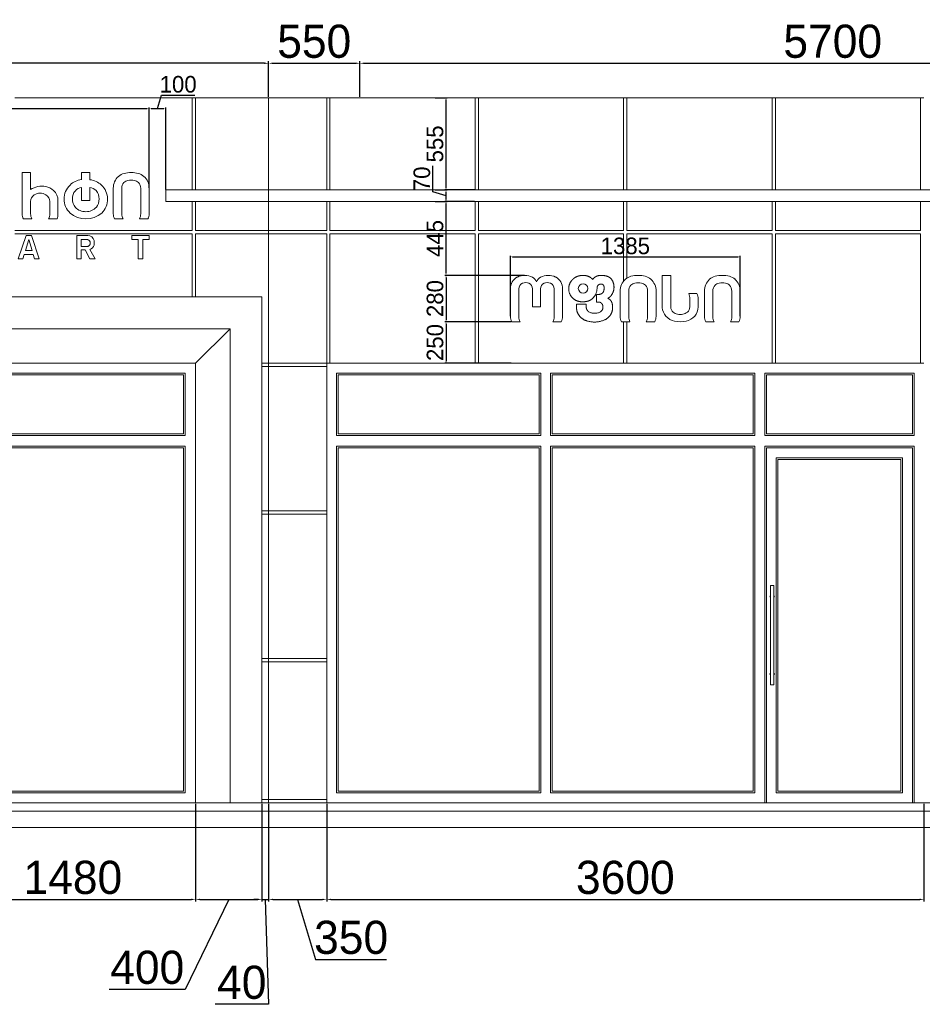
# Model space of a CAD drawing. Header units: feet. Extents: x 1702076 to 1880744, y 4858210 to 4922488.
# Tile 15 of 27: x 1838560 to 1844000, y 4870465 to 4876402. Entities that reach past the tile are written whole.
import ezdxf

# ---------------------------------------------------------------- set-up
doc = ezdxf.new("R2010")
doc.units = ezdxf.units.FT
doc.header["$MEASUREMENT"] = 0
doc.header["$PDMODE"] = 98
doc.header["$PDSIZE"] = 0.3
doc.dimstyles.new('ISO-25', dxfattribs={"dimscale": 15, "dimtxt": 20, "dimasz": 2.5, "dimexe": 1.25, "dimexo": 0.625, "dimgap": 3, "dimtad": 1, "dimdec": 0, "dimtxsty": 'Standard', "dimcen": 2.5, "dimadec": 0, "dimazin": 0, "dimtfac": 1, "dimtdec": 0, "dimtmove": 0, "dimatfit": 3, "dimfxl": 1.25, "dimarcsym": 0})

# ---------------------------------------------------------------- blocks, each defined once
blk = doc.blocks.new('*D5383')
at = {"color": 0, "lineweight": -2, "transparency": 16777216}
for p, q in [((1838140.3, 4871674), (1838140.3, 4871085.1)), ((1839620.3, 4871674), (1839620.3, 4871085.1)), ((1838165.3, 4871097.6), (1839595.3, 4871097.6))]:
    blk.add_line(p, q, dxfattribs=at)
at = {"color": 0, "lineweight": 5, "transparency": 16777216}
for points in [[(1838165.3, 4871101.8), (1838165.3, 4871093.5), (1838140.3, 4871097.6)], [(1839595.3, 4871101.8), (1839595.3, 4871093.5), (1839620.3, 4871097.6)]]:
    blk.add_solid(points, dxfattribs=at)
at = {"layer": 'Defpoints', "color": 0, "lineweight": 5, "transparency": 16777216}
for p in [(1838140.3, 4871680.3), (1839620.3, 4871680.3), (1839620.3, 4871097.6)]:
    blk.add_point(p, dxfattribs=at)
at = {"color": 0, "lineweight": 5, "transparency": 16777216, "insert": (1838880.3, 4871229), "char_height": 200, "attachment_point": 5}
blk.add_mtext('1480', dxfattribs=at)
blk = doc.blocks.new('*D5384')
at = {"color": 0, "lineweight": -2, "transparency": 16777216}
for p, q in [((1839620.3, 4871674), (1839620.3, 4871085.1)), ((1840020.3, 4871674), (1840020.3, 4871085.1)), ((1839820.3, 4871097.6), (1839557.5, 4870555.1)), ((1839645.3, 4871097.6), (1839995.3, 4871097.6)), ((1839557.5, 4870555.1), (1839099.8, 4870555.1))]:
    blk.add_line(p, q, dxfattribs=at)
at = {"color": 0, "lineweight": 5, "transparency": 16777216}
for points in [[(1839645.3, 4871101.8), (1839645.3, 4871093.5), (1839620.3, 4871097.6)], [(1839995.3, 4871101.8), (1839995.3, 4871093.5), (1840020.3, 4871097.6)]]:
    blk.add_solid(points, dxfattribs=at)
at = {"layer": 'Defpoints', "color": 0, "lineweight": 5, "transparency": 16777216}
for p in [(1839620.3, 4871680.3), (1840020.3, 4871680.3), (1840020.3, 4871097.6)]:
    blk.add_point(p, dxfattribs=at)
at = {"color": 0, "lineweight": 5, "transparency": 16777216, "insert": (1839328.6, 4870686.5), "char_height": 200, "attachment_point": 5}
blk.add_mtext('400', dxfattribs=at)
blk = doc.blocks.new('*D5385')
at = {"color": 0, "lineweight": -2, "transparency": 16777216}
for p, q in [((1840060.3, 4871674), (1840060.3, 4871085.1)), ((1840410.3, 4871674), (1840410.3, 4871085.1)), ((1840085.3, 4871097.6), (1840385.3, 4871097.6)), ((1840235.3, 4871097.6), (1840343.8, 4870736)), ((1840343.8, 4870736), (1840771.4, 4870736))]:
    blk.add_line(p, q, dxfattribs=at)
at = {"color": 0, "lineweight": 5, "transparency": 16777216}
for points in [[(1840085.3, 4871101.8), (1840085.3, 4871093.5), (1840060.3, 4871097.6)], [(1840385.3, 4871101.8), (1840385.3, 4871093.5), (1840410.3, 4871097.6)]]:
    blk.add_solid(points, dxfattribs=at)
at = {"layer": 'Defpoints', "color": 0, "lineweight": 5, "transparency": 16777216}
for p in [(1840060.3, 4871680.3), (1840410.3, 4871680.3), (1840410.3, 4871097.6)]:
    blk.add_point(p, dxfattribs=at)
at = {"color": 0, "lineweight": 5, "transparency": 16777216, "insert": (1840557.6, 4870867.3), "char_height": 200, "attachment_point": 5}
blk.add_mtext('350', dxfattribs=at)
blk = doc.blocks.new('*D5386')
at = {"color": 0, "lineweight": -2, "transparency": 16777216}
for p, q in [((1840410.3, 4871674), (1840410.3, 4871085.1)), ((1844010.3, 4871674), (1844010.3, 4871085.1)), ((1840435.3, 4871097.6), (1843985.3, 4871097.6))]:
    blk.add_line(p, q, dxfattribs=at)
at = {"color": 0, "lineweight": 5, "transparency": 16777216}
for points in [[(1840435.3, 4871101.8), (1840435.3, 4871093.5), (1840410.3, 4871097.6)], [(1843985.3, 4871101.8), (1843985.3, 4871093.5), (1844010.3, 4871097.6)]]:
    blk.add_solid(points, dxfattribs=at)
at = {"layer": 'Defpoints', "color": 0, "lineweight": 5, "transparency": 16777216}
for p in [(1840410.3, 4871680.3), (1844010.3, 4871680.3), (1844010.3, 4871097.6)]:
    blk.add_point(p, dxfattribs=at)
at = {"color": 0, "lineweight": 5, "transparency": 16777216, "insert": (1842210.3, 4871229), "char_height": 200, "attachment_point": 5}
blk.add_mtext('3600', dxfattribs=at)
blk = doc.blocks.new('*D5388')
at = {"color": 0, "lineweight": -2, "transparency": 16777216}
for p, q in [((1833160.3, 4875936.5), (1833160.3, 4876151.7)), ((1840035.3, 4876139.2), (1833185.3, 4876139.2)), ((1840060.3, 4875936.5), (1840060.3, 4876151.7))]:
    blk.add_line(p, q, dxfattribs=at)
at = {"color": 0, "lineweight": 5, "transparency": 16777216}
for points in [[(1833185.3, 4876143.3), (1833185.3, 4876135), (1833160.3, 4876139.2)], [(1840035.3, 4876143.3), (1840035.3, 4876135), (1840060.3, 4876139.2)]]:
    blk.add_solid(points, dxfattribs=at)
at = {"layer": 'Defpoints', "color": 0, "lineweight": 5, "transparency": 16777216}
for p in [(1833160.3, 4876139.2), (1833160.3, 4875930.3), (1840060.3, 4875930.3)]:
    blk.add_point(p, dxfattribs=at)
at = {"color": 0, "lineweight": 5, "transparency": 16777216, "insert": (1836610.3, 4876270.7), "char_height": 200, "attachment_point": 5}
blk.add_mtext('6900', dxfattribs=at)
blk = doc.blocks.new('*D5390')
at = {"color": 0, "lineweight": -2, "transparency": 16777216}
for p, q in [((1840060.3, 4875936.5), (1840060.3, 4876151.7)), ((1840085.3, 4876139.2), (1840585.3, 4876139.2)), ((1840610.3, 4875936.5), (1840610.3, 4876151.7))]:
    blk.add_line(p, q, dxfattribs=at)
at = {"color": 0, "lineweight": 5, "transparency": 16777216}
for points in [[(1840085.3, 4876143.3), (1840085.3, 4876135), (1840060.3, 4876139.2)], [(1840585.3, 4876143.3), (1840585.3, 4876135), (1840610.3, 4876139.2)]]:
    blk.add_solid(points, dxfattribs=at)
at = {"layer": 'Defpoints', "color": 0, "lineweight": 5, "transparency": 16777216}
for p in [(1840610.3, 4876139.2), (1840060.3, 4875930.3), (1840610.3, 4875930.3)]:
    blk.add_point(p, dxfattribs=at)
at = {"color": 0, "lineweight": 5, "transparency": 16777216, "insert": (1840335.3, 4876270.6), "char_height": 200, "attachment_point": 5}
blk.add_mtext('550', dxfattribs=at)
blk = doc.blocks.new('*D5391')
at = {"color": 0, "lineweight": -2, "transparency": 16777216}
for p, q in [((1840610.3, 4875936.5), (1840610.3, 4876151.7)), ((1840635.3, 4876139.2), (1846285.3, 4876139.2)), ((1846310.3, 4875936.5), (1846310.3, 4876151.7))]:
    blk.add_line(p, q, dxfattribs=at)
at = {"color": 0, "lineweight": 5, "transparency": 16777216}
for points in [[(1840635.3, 4876143.3), (1840635.3, 4876135), (1840610.3, 4876139.2)], [(1846285.3, 4876143.3), (1846285.3, 4876135), (1846310.3, 4876139.2)]]:
    blk.add_solid(points, dxfattribs=at)
at = {"layer": 'Defpoints', "color": 0, "lineweight": 5, "transparency": 16777216}
for p in [(1846310.3, 4876139.2), (1840610.3, 4875930.3), (1846310.3, 4875930.3)]:
    blk.add_point(p, dxfattribs=at)
at = {"color": 0, "lineweight": 5, "transparency": 16777216, "insert": (1843460.3, 4876270.7), "char_height": 200, "attachment_point": 5}
blk.add_mtext('5700', dxfattribs=at)
blk = doc.blocks.new('A$C152757c1')
at = {"color": 0, "linetype": 'Continuous', "lineweight": 0, "extrusion": (0, 1, 0)}
for p, q in [((26452.6, 3322.3), (27521.3, 3322.3)), ((27521.3, 3322.3), (27541.3, 3322.3)), ((27521.3, 2767.3), (27521.3, 3322.3)), ((27541.3, 3322.3), (27541.3, 2767.3)), ((27541.3, 3322.3), (27981.3, 3322.3)), ((27981.3, 3322.3), (28331.3, 3322.3)), ((27981.3, 2767.3), (27981.3, 3322.3)), ((27981.3, 2767.3), (27981.3, 3322.3)), ((27981.3, 3322.3), (27981.3, 3322.3)), ((28331.3, 2767.3), (28331.3, 3322.3)), ((28331.3, 3322.3), (28351.3, 3322.3)), ((29226.3, 3322.3), (28351.3, 3322.3)), ((28351.3, 2767.3), (28351.3, 3322.3)), ((29226.3, 2767.3), (29226.3, 3322.3)), ((29226.3, 3322.3), (29246.3, 3322.3)), ((30121.3, 3322.3), (29246.3, 3322.3)), ((29246.3, 3322.3), (29246.3, 2767.3)), ((30121.3, 3322.3), (30141.3, 3322.3)), ((30121.3, 2767.3), (30121.3, 3322.3)), ((31016.3, 3322.3), (30141.3, 3322.3)), ((30141.3, 3322.3), (30141.3, 2767.3)), ((31016.3, 3322.3), (31036.3, 3322.3)), ((31016.3, 2767.3), (31016.3, 3322.3)), ((31911.3, 3322.3), (31036.3, 3322.3)), ((31036.3, 3322.3), (31036.3, 2767.3)), ((31911.3, 3322.3), (31931.3, 3322.3)), ((31911.3, 2767.3), (31911.3, 3322.3)), ((26546.8, 2872.3), (26495.7, 2872.3)), ((26495.7, 2872.3), (26495.7, 2623.9)), ((26546.8, 2769.1), (26546.8, 2872.3)), ((26853.2, 2872.3), (26853.2, 2829.3)), ((26904.3, 2872.3), (26853.2, 2872.3)), ((26904.3, 2829.3), (26904.3, 2872.3)), ((26853.2, 2783.1), (26853.2, 2703.4)), ((26904.3, 2703.4), (26904.3, 2782.7)), ((27045, 2777.4), (27045, 2623.9)), ((27096.1, 2623), (27096.1, 2777.4)), ((27210.2, 2777.4), (27210.2, 2623)), ((27261.3, 2623.9), (27261.3, 2777.4)), ((27361.3, 2697.3), (27361.3, 2767.3)), ((27361.3, 2767.3), (27981.3, 2767.3)), ((27981.3, 2767.3), (27981.3, 2697.3)), ((34851.3, 2767.3), (27981.3, 2767.3)), ((27981.3, 2697.3), (27981.3, 2767.3)), ((26546.8, 2623), (26546.8, 2697.4)), ((26662.2, 2697.4), (26662.2, 2623)), ((26711.8, 2623), (26711.8, 2703.4)), ((26853.2, 2703.4), (26904.3, 2703.4)), ((27361.3, 2697.3), (27981.3, 2697.3)), ((27521.3, 2522.3), (27521.3, 2697.3)), ((27541.3, 2697.3), (27541.3, 2522.3)), ((27981.3, 2522.3), (27981.3, 2697.3)), ((34851.3, 2697.3), (27981.3, 2697.3)), ((27981.3, 2522.3), (27981.3, 2697.3)), ((28331.3, 2522.3), (28331.3, 2697.3)), ((28351.3, 2522.3), (28351.3, 2697.3)), ((29226.3, 2522.3), (29226.3, 2697.3)), ((29246.3, 2697.3), (29246.3, 2522.3)), ((30121.3, 2522.3), (30121.3, 2697.3)), ((30141.3, 2697.3), (30141.3, 2522.3)), ((31016.3, 2522.3), (31016.3, 2697.3)), ((31036.3, 2697.3), (31036.3, 2522.3)), ((31911.3, 2522.3), (31911.3, 2697.3)), ((26503.6, 2592.3), (26554.7, 2592.3)), ((26655.2, 2592.3), (26706.3, 2592.3)), ((27052.9, 2592.3), (27104, 2592.3)), ((27202.2, 2592.3), (27253.4, 2592.3)), ((26452.6, 2522.3), (27521.3, 2522.3)), ((26452.6, 2502.3), (27521.3, 2502.3)), ((27521.3, 2122.3), (27521.3, 2502.3)), ((27541.3, 2522.3), (27981.3, 2522.3)), ((27541.3, 2502.3), (27981.3, 2502.3)), ((27541.3, 2502.3), (27541.3, 2122.3)), ((27981.3, 2522.3), (28331.3, 2522.3)), ((27981.3, 2502.3), (27981.3, 2522.3)), ((27981.3, 2522.3), (27981.3, 2502.3)), ((27981.3, 1722.3), (27981.3, 2502.3)), ((28331.3, 2502.3), (27981.3, 2502.3)), ((27981.3, 1722.3), (27981.3, 2502.3)), ((28331.3, 1722.3), (28331.3, 2502.3)), ((28351.3, 2522.3), (29226.3, 2522.3)), ((28351.3, 1722.3), (28351.3, 2502.3)), ((29226.3, 2502.3), (28351.3, 2502.3)), ((29226.3, 1722.3), (29226.3, 2502.3)), ((29246.3, 2522.3), (30121.3, 2522.3)), ((30121.3, 2502.3), (29246.3, 2502.3)), ((29246.3, 2502.3), (29246.3, 1722.3)), ((30121.3, 2217.6), (30121.3, 2502.3)), ((30141.3, 2522.3), (31016.3, 2522.3)), ((30141.3, 2502.3), (30141.3, 2235.7)), ((31016.3, 2502.3), (30141.3, 2502.3)), ((31016.3, 1722.3), (31016.3, 2502.3)), ((31036.3, 2522.3), (31911.3, 2522.3)), ((31911.3, 2502.3), (31036.3, 2502.3)), ((31036.3, 2502.3), (31036.3, 1722.3)), ((31911.3, 1722.3), (31911.3, 2502.3)), ((26519.3, 2492.3), (26472.6, 2352.3)), ((26515.4, 2402.2), (26535.5, 2468.5)), ((26551.8, 2492.3), (26519.3, 2492.3)), ((26535.5, 2468.5), (26555.7, 2402.2)), ((26598.4, 2352.3), (26551.8, 2492.3)), ((26891.7, 2492.3), (26825.1, 2492.3)), ((26825.1, 2492.3), (26825.1, 2352.3)), ((26851.2, 2468.5), (26851.2, 2426.1)), ((27261.3, 2492.3), (27156.1, 2492.3)), ((27156.1, 2492.3), (27156.1, 2468.5)), ((27156.1, 2468.5), (27195, 2468.5)), ((27195, 2468.5), (27195, 2352.3)), ((27222.4, 2352.3), (27222.4, 2468.5)), ((27222.4, 2468.5), (27261.3, 2468.5)), ((27261.3, 2468.5), (27261.3, 2492.3)), ((26500.2, 2352.3), (26508.1, 2378.4)), ((26508.1, 2378.4), (26562.9, 2378.4)), ((26555.7, 2402.2), (26515.4, 2402.2)), ((26562.9, 2378.4), (26570.9, 2352.3)), ((26851.2, 2352.3), (26851.2, 2406.4)), ((26851.2, 2406.4), (26876.5, 2406.4)), ((26876.5, 2406.4), (26904.5, 2352.3)), ((26935, 2352.3), (26902.9, 2409)), ((26472.6, 2352.3), (26500.2, 2352.3)), ((26570.9, 2352.3), (26598.4, 2352.3)), ((26825.1, 2352.3), (26851.2, 2352.3)), ((26904.5, 2352.3), (26935, 2352.3)), ((27195, 2352.3), (27222.4, 2352.3)), ((27981.3, 2272.3), (27981.3, 2272.3)), ((30353.8, 2252.3), (30353.8, 2057.4)), ((30405.1, 2252.3), (30353.8, 2252.3)), ((30405.1, 2061.6), (30405.1, 2252.3)), ((29438.6, 2170.7), (29438.6, 2003.9)), ((29489.7, 2003), (29489.7, 2170.7)), ((29571.4, 2170.7), (29571.4, 2062.6)), ((29620.6, 2062.6), (29620.6, 2170.7)), ((29702.3, 2170.7), (29702.3, 2003)), ((29753.4, 2003.9), (29753.4, 2170.7)), ((30100.4, 2157.4), (30100.4, 2003.9)), ((30151.5, 2003), (30151.5, 2157.4)), ((30265.6, 2157.4), (30265.6, 2003)), ((30316.7, 2003.9), (30316.7, 2157.4)), ((30562.9, 2143.4), (30513.5, 2143.4)), ((30607.7, 2157.4), (30607.7, 2003.9)), ((30658.9, 2003), (30658.9, 2157.4)), ((30772.9, 2157.4), (30772.9, 2003)), ((30824.1, 2003.9), (30824.1, 2157.4)), ((21081.3, 2122.3), (27941.3, 2122.3)), ((27941.3, -927.7), (27941.3, 2122.3)), ((30520.5, 2110.8), (30520.5, 2061.6)), ((30570.8, 2061.6), (30570.8, 2110.8)), ((27981.3, 2072.3), (27981.3, 2072.3)), ((29571.4, 2062.6), (29620.6, 2062.6)), ((29446.5, 1972.3), (29497.6, 1972.3)), ((29694.4, 1972.3), (29745.5, 1972.3)), ((30108.4, 1972.3), (30159.5, 1972.3)), ((30121.3, 1722.3), (30121.3, 1972.3)), ((30141.3, 1972.3), (30141.3, 1722.3)), ((30257.7, 1972.3), (30308.8, 1972.3)), ((30615.7, 1972.3), (30666.8, 1972.3)), ((30765, 1972.3), (30816.1, 1972.3)), ((21273.5, 1930.2), (27749.2, 1930.2)), ((27541.3, 1722.3), (27749.2, 1930.2)), ((27749.2, -927.7), (27749.2, 1930.2)), ((21481.3, 1722.3), (27541.3, 1722.3)), ((27541.3, -927.7), (27541.3, 1722.3)), ((27941.3, 1722.3), (27981.3, 1722.3)), ((27981.3, 1702.3), (27981.3, 1722.3)), ((27981.3, 1722.3), (28331.3, 1722.3)), ((27981.3, 1722.3), (27981.3, 1702.3)), ((28331.3, 1722.3), (28331.3, 1702.3)), ((28351.3, 1722.3), (28331.3, 1722.3)), ((28351.3, 1722.3), (29226.3, 1722.3)), ((29246.3, 1722.3), (29226.3, 1722.3)), ((29246.3, 1722.3), (30121.3, 1722.3)), ((30141.3, 1722.3), (30121.3, 1722.3)), ((30141.3, 1722.3), (31016.3, 1722.3)), ((31036.3, 1722.3), (31016.3, 1722.3)), ((31036.3, 1722.3), (31911.3, 1722.3)), ((31931.3, 1722.3), (31911.3, 1722.3)), ((27981.3, 1702.3), (27941.3, 1702.3)), ((27981.3, 832.3), (27981.3, 1702.3)), ((28331.3, 1702.3), (27981.3, 1702.3)), ((27981.3, 832.3), (27981.3, 1702.3)), ((28331.3, 832.3), (28331.3, 1702.3)), ((26121.3, 1662.3), (27478.8, 1662.3)), ((27468.8, 1652.3), (26131.3, 1652.3)), ((27468.8, 1297.3), (27468.8, 1652.3)), ((27478.8, 1662.3), (27478.8, 1287.3)), ((28391.3, 1662.3), (29621.3, 1662.3)), ((28391.3, 1287.3), (28391.3, 1662.3)), ((28391.3, 1662.3), (29621.3, 1662.3)), ((29611.3, 1652.3), (28401.3, 1652.3)), ((28401.3, 1652.3), (28401.3, 1297.3)), ((29611.3, 1652.3), (28401.3, 1652.3)), ((29611.3, 1297.3), (29611.3, 1652.3)), ((29621.3, 1662.3), (29621.3, 1287.3)), ((29681.3, 1662.3), (30911.3, 1662.3)), ((29681.3, 1287.3), (29681.3, 1662.3)), ((29681.3, 1662.3), (30911.3, 1662.3)), ((30901.3, 1652.3), (29691.3, 1652.3)), ((29691.3, 1652.3), (29691.3, 1297.3)), ((30901.3, 1652.3), (29691.3, 1652.3)), ((30901.3, 1297.3), (30901.3, 1652.3)), ((30911.3, 1662.3), (30911.3, 1287.3)), ((30971.3, 1287.3), (30971.3, 1662.3)), ((30971.3, 1662.3), (31871.3, 1662.3)), ((30981.3, 1652.3), (30981.3, 1297.3)), ((31861.3, 1652.3), (30981.3, 1652.3)), ((31861.3, 1297.3), (31861.3, 1652.3)), ((31871.3, 1662.3), (31871.3, 1287.3)), ((27478.8, 1287.3), (26121.3, 1287.3)), ((26131.3, 1297.3), (27468.8, 1297.3)), ((29621.3, 1287.3), (28391.3, 1287.3)), ((28401.3, 1297.3), (29611.3, 1297.3)), ((30911.3, 1287.3), (29681.3, 1287.3)), ((29691.3, 1297.3), (30901.3, 1297.3)), ((31871.3, 1287.3), (30971.3, 1287.3)), ((30981.3, 1297.3), (31861.3, 1297.3)), ((26121.3, 1222.3), (27478.8, 1222.3)), ((27468.8, 1212.3), (26131.3, 1212.3)), ((27468.8, -857.7), (27468.8, 1212.3)), ((27478.8, 1222.3), (27478.8, -867.7)), ((28391.3, -867.7), (28391.3, 1222.3)), ((28391.3, 1222.3), (29621.3, 1222.3)), ((28401.3, 1212.3), (28401.3, -857.7)), ((29611.3, 1212.3), (28401.3, 1212.3)), ((29611.3, -857.7), (29611.3, 1212.3)), ((29621.3, 1222.3), (29621.3, -867.7)), ((29681.3, -867.7), (29681.3, 1222.3)), ((29681.3, 1222.3), (30911.3, 1222.3)), ((29691.3, 1212.3), (29691.3, -857.7)), ((30901.3, 1212.3), (29691.3, 1212.3)), ((30901.3, -857.7), (30901.3, 1212.3)), ((30911.3, 1222.3), (30911.3, -867.7)), ((30971.3, -927.7), (30971.3, 1222.3)), ((30971.3, 1222.3), (31871.3, 1222.3)), ((30981.3, 1212.3), (30981.3, -927.7)), ((31861.3, 1212.3), (30981.3, 1212.3)), ((31861.3, -927.7), (31861.3, 1212.3)), ((31871.3, 1222.3), (31871.3, -927.7)), ((31041.3, -867.7), (31041.3, 1152.3)), ((31041.3, 1152.3), (31801.3, 1152.3)), ((31051.3, 1142.3), (31051.3, -857.7)), ((31791.3, 1142.3), (31051.3, 1142.3)), ((31791.3, -857.7), (31791.3, 1142.3)), ((31801.3, 1152.3), (31801.3, -867.7)), ((27941.3, 832.3), (27981.3, 832.3)), ((27981.3, 812.3), (27981.3, 832.3)), ((27981.3, 832.3), (28331.3, 832.3)), ((27981.3, 832.3), (27981.3, 812.3)), ((28331.3, 832.3), (28331.3, 812.3)), ((27981.3, 812.3), (27941.3, 812.3)), ((27981.3, -57.7), (27981.3, 812.3)), ((28331.3, 812.3), (27981.3, 812.3)), ((27981.3, -57.7), (27981.3, 812.3)), ((28331.3, -57.7), (28331.3, 812.3)), ((31006.3, -217), (31006.3, 381.7)), ((31007, 382.3), (31025.6, 382.3)), ((31026.3, -217), (31026.3, 381.7)), ((27941.3, -57.7), (27981.3, -57.7)), ((27981.3, -77.7), (27981.3, -57.7)), ((27981.3, -57.7), (28331.3, -57.7)), ((27981.3, -57.7), (27981.3, -77.7)), ((28331.3, -57.7), (28331.3, -77.7)), ((27981.3, -77.7), (27941.3, -77.7)), ((27981.3, -907.7), (27981.3, -77.7)), ((28331.3, -77.7), (27981.3, -77.7)), ((27981.3, -907.7), (27981.3, -77.7)), ((28331.3, -907.7), (28331.3, -77.7)), ((31007, -217.7), (31025.6, -217.7)), ((27478.8, -867.7), (26121.3, -867.7)), ((26131.3, -857.7), (27468.8, -857.7)), ((29621.3, -867.7), (28391.3, -867.7)), ((29621.3, -867.7), (28391.3, -867.7)), ((28401.3, -857.7), (29611.3, -857.7)), ((28401.3, -857.7), (29611.3, -857.7)), ((30911.3, -867.7), (29681.3, -867.7)), ((30911.3, -867.7), (29681.3, -867.7)), ((29691.3, -857.7), (30901.3, -857.7)), ((29691.3, -857.7), (30901.3, -857.7)), ((31801.3, -867.7), (31041.3, -867.7)), ((31051.3, -857.7), (31791.3, -857.7)), ((20531.3, -927.7), (35902.2, -927.7)), ((27941.3, -907.7), (27981.3, -907.7)), ((27981.3, -927.7), (27981.3, -907.7)), ((27981.3, -907.7), (28331.3, -907.7)), ((27981.3, -907.7), (27981.3, -927.7)), ((28331.3, -907.7), (28331.3, -927.7)), ((20481.3, -977.7), (35952.2, -977.7)), ((20481.3, -1077.7), (35952.2, -1077.7))]:
    blk.add_line(p, q, dxfattribs=at)
at = {"color": 0, "linetype": 'Continuous', "lineweight": 0, "extrusion": (0, 0, -1)}
blk.add_circle((-29876.7, 2173.4), 28.7, dxfattribs=at)
at = {"color": 0, "linetype": 'Continuous', "lineweight": 0}
for centre, radius, start, end in [((27135.7, 2780), 90.7, 106.5035, 130.57044), ((27152.8, 2700), 172.3, 89.88154, 104.41665), ((27153.5, 2700), 172.3, 75.58335, 90.11846), ((27170.6, 2780), 90.7, 49.42956, 73.4965), ((26867, 2712.4), 118.2, 134.36672, 225.63328), ((26865.3, 2714.2), 115.8, 95.99832, 134.36672), ((26886.9, 2702.9), 127.6, 47.4812, 82.15791), ((26894.5, 2711.1), 116.4, 314.36672, 47.4812), ((27138.6, 2778.6), 93.6, 131.40012, 180.73681), ((27167.7, 2778.6), 93.6, 359.26319, 48.59988), ((26614.2, 2672.2), 118, 78.44618, 124.82171), ((26617.7, 2689.7), 100.2, 48.00317, 78.44618), ((26630.1, 2703.4), 81.7, 0, 48.00317), ((26562.5, 2623.9), 66.9, 180, 208.19545), ((26631.3, 2621.6), 80.5, 338.69091, 1.01924), ((26880.1, 2738.9), 146.6, 229.21317, 310.78683), ((27120.4, 2626.1), 75.4, 181.63233, 206.56312), ((27185.9, 2626.1), 75.4, 333.43688, 358.36767), ((26891.7, 2453.8), 38.5, 14.3807, 90), ((26893.9, 2444.2), 36.3, 284.3807, 345.6193), ((26874, 2449.2), 56.8, 345.6193, 14.3807), ((29517.3, 2172.7), 78.8, 117.74298, 181.45236), ((29524.3, 2151.5), 100.8, 62.34171, 115.62819), ((29546.7, 2194.3), 52.5, 20.15029, 62.34171), ((29645.3, 2194.3), 52.5, 117.65829, 159.84971), ((29667.7, 2151.5), 100.8, 64.37181, 117.65829), ((29674.7, 2172.7), 78.8, 358.54764, 62.25702), ((30194, 2158.6), 93.6, 131.40012, 180.73681), ((30191.1, 2160), 90.7, 106.5035, 130.57044), ((30208.2, 2080), 172.3, 89.88154, 104.41665), ((30208.9, 2080), 172.3, 75.58335, 90.11846), ((30226.1, 2160), 90.7, 49.42956, 73.4965), ((30223.1, 2158.6), 93.6, 359.26319, 48.59988), ((30701.3, 2158.6), 93.6, 131.40012, 180.73681), ((30698.4, 2160), 90.7, 106.5035, 130.57044), ((30715.5, 2080), 172.3, 89.88154, 104.41665), ((30716.2, 2080), 172.3, 75.58335, 90.11846), ((30733.4, 2160), 90.7, 49.42956, 73.4965), ((30730.4, 2158.6), 93.6, 359.26319, 48.59988), ((30499.6, 2110.8), 71.1, 0, 27.26672), ((30449.5, 2067.3), 96.2, 185.89744, 219.55657), ((30484.7, 2062.4), 86, 319.66552, 359.48554), ((29514, 2006.1), 75.4, 181.63233, 206.56312), ((29678, 2006.1), 75.4, 333.43688, 358.36767), ((30175.8, 2006.1), 75.4, 181.63233, 206.56312), ((30241.3, 2006.1), 75.4, 333.43688, 358.36767), ((30449.9, 2075.5), 101.9, 222.96208, 257.53597), ((30462.4, 2138.8), 166.5, 258.02213, 282.24363), ((30475.6, 2074.5), 100.8, 282.67956, 317.79045), ((30683.1, 2006.1), 75.4, 181.63233, 206.56312), ((30748.6, 2006.1), 75.4, 333.43688, 358.36767), ((31016.3, 315.7), 13.3, 138.59038, 221.40962), ((31016.3, 315.7), 13.3, 0, 41.40962), ((31016.3, 315.7), 13.3, 318.59038, 0)]:
    blk.add_arc(centre, radius, start, end, dxfattribs=at)
at = {"color": 0, "linetype": 'Continuous', "lineweight": 0, "extrusion": (0, 0, -1)}
for centre, radius, start, end in [((-27144.7, 2778.8), 48.6, 358.31682, 43.6773), ((-27143.3, 2778.2), 48, 45.43767, 78.20244), ((-27152.3, 2726.3), 100.7, 79.18998, 90.46475), ((-27154, 2726.3), 100.7, 89.53525, 100.81002), ((-27163, 2778.2), 48, 101.79756, 134.56233), ((-27161.6, 2778.8), 48.6, 136.3227, 181.68318), ((-26594.9, 2697.4), 48.1, 0, 57.36923), ((-26604.2, 2682.9), 65.3, 57.36923, 122.63077), ((-26612.8, 2696.3), 49.4, 122.63077, 178.78461), ((-26867, 2716.5), 68.6, 356.85085, 42.50862), ((-26863.3, 2721.2), 62.7, 41.61473, 80.688), ((-26886.9, 2702.9), 81.8, 102.30031, 132.5188), ((-26884.4, 2715.3), 75, 140.36854, 181.59798), ((-26879.5, 2714), 81, 320.50477, 359.0943), ((-26878.6, 2711.5), 80.8, 178.82251, 217.14053), ((-26610.1, 2623), 63.3, 330.99651, 0.0133), ((-26591.2, 2623), 71, 180, 205.62271), ((-26877.9, 2719.9), 83.7, 268.48379, 316.68824), ((-26880.2, 2723.5), 87.3, 224.07584, 270.07954), ((-27159.4, 2623), 63.3, 330.99651, 0.0133), ((-27146.9, 2623), 63.3, 179.9867, 209.00349), ((-29525.9, 2171.6), 36.2, 358.55515, 66.08102), ((-29530.9, 2160.3), 48.5, 66.08102, 113.91898), ((-29534.1, 2171.2), 37.3, 116.17785, 180.77983), ((-29657.9, 2171.2), 37.3, 359.22017, 63.82215), ((-29661.1, 2160.3), 48.5, 66.08102, 113.91898), ((-29666.1, 2171.6), 36.2, 113.91898, 181.44485), ((-30198.7, 2158.2), 48, 45.43767, 78.20244), ((-30207.8, 2106.3), 100.7, 79.18998, 90.46475), ((-30209.4, 2106.3), 100.7, 89.53525, 100.81002), ((-30218.5, 2158.2), 48, 101.79756, 134.56233), ((-30706, 2158.2), 48, 45.43767, 78.20244), ((-30715.1, 2106.3), 100.7, 79.18998, 90.46475), ((-30716.7, 2106.3), 100.7, 89.53525, 100.81002), ((-30725.8, 2158.2), 48, 101.79756, 134.56233), ((-30200.2, 2158.8), 48.6, 358.31682, 43.6773), ((-30217, 2158.8), 48.6, 136.3227, 181.68318), ((-30417.6, 2105.8), 103, 158.59621, 177.21644), ((-30707.5, 2158.8), 48.6, 358.31682, 43.6773), ((-30724.3, 2158.8), 48.6, 136.3227, 181.68318), ((-30447.1, 2061.7), 42, 310.93218, 359.9605), ((-30455.6, 2073.1), 56.2, 280.29925, 309.79537), ((-30469, 2074.7), 57.5, 231.0012, 261.03745), ((-30473.2, 2065), 47.4, 183.99639, 227.49022), ((-29553, 2003), 63.3, 330.99651, 0.0133), ((-29639, 2003), 63.3, 179.9867, 209.00349), ((-30214.8, 2003), 63.3, 330.99651, 0.0133), ((-30202.4, 2003), 63.3, 179.9867, 209.00349), ((-30461.8, 2118.8), 102.2, 260.85593, 279.14407), ((-30722.1, 2003), 63.3, 330.99651, 0.0133), ((-30709.7, 2003), 63.3, 179.9867, 209.00349), ((-31007, 381.7), 0.667, 360, 90), ((-31025.6, 381.7), 0.667, 90, 180), ((-31016.3, -151), 13.3, 318.59038, 41.40962), ((-31016.3, -151), 13.3, 138.59038, 180), ((-31016.3, -151), 13.3, 180, 221.40962), ((-31007, -217), 0.667, 270, 0), ((-31025.6, -217), 0.667, 180, 270)]:
    blk.add_arc(centre, radius, start, end, dxfattribs=at)
at = {"color": 0, "linetype": 'Continuous', "lineweight": 0}
for points, weights, knots in [([(26851.2, 2426.1), (26868.3, 2426.1), (26885.4, 2426.1), (26906.6, 2426.1), (26906.6, 2447.3), (26906.6, 2468.5), (26885.4, 2468.5), (26868.3, 2468.5), (26851.2, 2468.5)], [1, 1, 1, 0.707106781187, 1, 0.707106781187, 1, 1, 1], [-5.141593, -5.141593, -5.141593, -4.141593, -4.141593, -2.570796, -2.570796, -1, -1, 0, 0, 0]), ([(29822.5, 2235.2), (29809.7, 2225.9), (29801.5, 2212.5), (29776.5, 2171.9), (29801.5, 2131.3)], [1, 0.981091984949, 1, 0.851227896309, 1], [25.711352, 25.711352, 25.711352, 26.100894, 26.100894, 27.205846, 27.205846, 27.205846]), ([(29934.2, 2227.8), (29920.2, 2244.8), (29898.6, 2249.6), (29876.1, 2254.6), (29853.5, 2249.6)], [1, 0.945522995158, 1, 0.97614361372, 1], [24.189703, 24.189703, 24.189703, 24.852901, 24.852901, 25.290639, 25.290639, 25.290639]), ([(29904.2, 2096.7), (29920.7, 2101.1), (29933.4, 2112.6), (29953.6, 2131), (29959.1, 2157.8), (29960.9, 2166.7), (29960.8, 2175.7), (29960.7, 2187.3), (29969.5, 2194.9), (29982.1, 2205.6), (29996, 2196.6), (30002.6, 2192.3), (30002.8, 2184.5), (30003, 2175.8), (30002.8, 2167), (30002.1, 2138.4), (29973.5, 2137.7)], [1, 0.971755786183, 1, 0.950980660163, 1, 0.994247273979, 1, 0.905108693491, 1, 0.802231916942, 1, 0.884127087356, 1, 0.999738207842, 1, 0.723100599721, 1], [0, 0, 0, 0.476472, 0.476472, 1.105281, 1.105281, 1.319911, 1.319911, 2.198233, 2.198233, 3.477777, 3.477777, 4.450125, 4.450125, 4.49589, 4.49589, 6.020921, 6.020921, 6.020921]), ([(30051.3, 2224.3), (30038.1, 2243.9), (30015, 2248.8), (29997, 2252.6), (29978.8, 2251.8), (29950.7, 2250.6), (29934.2, 2227.8)], [1, 0.927406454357, 1, 0.9921264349, 1, 0.899572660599, 1], [22.267795, 22.267795, 22.267795, 23.03455, 23.03455, 23.28569, 23.28569, 24.189703, 24.189703, 24.189703]), ([(30026.5, 2114.2), (30042.2, 2122.8), (30051.3, 2138.1), (30077, 2181.2), (30051.3, 2224.3)], [1, 0.964869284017, 1, 0.858827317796, 1], [20.660452, 20.660452, 20.660452, 21.192154, 21.192154, 22.267795, 22.267795, 22.267795]), ([(29839.8, 2036.1), (29853, 1993.6), (29895.1, 1979.1), (29949.5, 1960.4), (30002.8, 1982.2), (30030.1, 1993.3), (30044.9, 2018.9), (30049.6, 2027.1), (30051.8, 2036.2), (30057.5, 2060.4), (30051.8, 2084.7)], [1, 0.892198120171, 1, 0.936110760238, 1, 0.946136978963, 1, 0.989407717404, 1, 0.973109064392, 1], [16.827045, 16.827045, 16.827045, 17.76426, 17.76426, 18.483044, 18.483044, 19.14246, 19.14246, 19.433816, 19.433816, 19.89868, 19.89868, 19.89868]), ([(29958.5, 2091.4), (29964.2, 2091.4), (29969.9, 2091.4), (29991.2, 2091.4), (29995.3, 2070.5), (29997, 2061.5), (29995.3, 2052.5), (29992.7, 2039.3), (29981.1, 2032.7), (29945.9, 2012.6), (29910.7, 2032.7)], [1, 1, 1, 0.770680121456, 1, 0.982188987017, 1, 0.908131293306, 1, 0.868918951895, 1], [8.020921, 8.020921, 8.020921, 9.020921, 9.020921, 10.402698, 10.402698, 10.780737, 10.780737, 11.644731, 11.644731, 12.680296, 12.680296, 12.680296])]:
    blk.add_rational_spline(points, weights, degree=2, knots=knots, dxfattribs=at)
for points, weights in [([(29853.5, 2249.6), (29836.4, 2245.7), (29822.5, 2235.2)], [1, 0.977956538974, 1]), ([(29801.5, 2131.3), (29819, 2101.9), (29852.6, 2095)], [1, 0.915002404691, 1]), ([(29852.6, 2095), (29878.6, 2089.8), (29904.2, 2096.7)], [1, 0.973604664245, 1]), ([(30051.8, 2084.7), (30045, 2104.5), (30026.5, 2114.2)], [1, 0.928335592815, 1]), ([(29836.6, 2071.8), (29836.1, 2053.8), (29839.8, 2036.1)], [1, 0.993134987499, 1]), ([(29910.7, 2032.7), (29895.1, 2044.8), (29895.1, 2064.6)], [1, 0.897762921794, 1])]:
    blk.add_rational_spline(points, weights, degree=2, dxfattribs=at)
for points in [[(29973.5, 2137.7), (29966, 2137.7), (29958.5, 2137.7)], [(29958.5, 2137.7), (29958.5, 2114.6), (29958.5, 2091.4)], [(29895.1, 2079.1), (29865.9, 2079.1), (29836.6, 2079.1)], [(29836.6, 2079.1), (29836.6, 2075.5), (29836.6, 2071.8)], [(29895.1, 2064.6), (29895.1, 2071.9), (29895.1, 2079.1)]]:
    blk.add_open_spline(points, degree=2, dxfattribs=at)
blk = doc.blocks.new('*D5660')
at = {"color": 0, "lineweight": -2, "transparency": 16777216}
for p, q in [((1840020.3, 4871674), (1840020.3, 4871085.1)), ((1840060.3, 4871674), (1840060.3, 4871085.1)), ((1839995.3, 4871097.6), (1839970.3, 4871097.6)), ((1840020.3, 4871097.6), (1840060.3, 4871097.6)), ((1840020.3, 4871097.6), (1840060.3, 4871097.6)), ((1840040.3, 4871097.6), (1840059.4, 4870464.9)), ((1840085.3, 4871097.6), (1840110.3, 4871097.6)), ((1840059.4, 4870464.9), (1839737.8, 4870464.9))]:
    blk.add_line(p, q, dxfattribs=at)
at = {"color": 0, "lineweight": 5, "transparency": 16777216}
for points in [[(1839995.3, 4871101.8), (1839995.3, 4871093.5), (1840020.3, 4871097.6)], [(1840085.3, 4871101.8), (1840085.3, 4871093.5), (1840060.3, 4871097.6)]]:
    blk.add_solid(points, dxfattribs=at)
at = {"layer": 'Defpoints', "color": 0, "lineweight": 5, "transparency": 16777216}
for p in [(1840020.3, 4871680.3), (1840060.3, 4871680.3), (1840060.3, 4871097.6)]:
    blk.add_point(p, dxfattribs=at)
at = {"color": 0, "lineweight": 5, "transparency": 16777216, "insert": (1839898.6, 4870596.3), "char_height": 200, "attachment_point": 5}
blk.add_mtext('40', dxfattribs=at)
blk = doc.blocks.new('*D5729')
at = {"color": 0, "lineweight": -2, "transparency": 16777216}
for p, q in [((1841517.6, 4874615), (1841517.6, 4874978)), ((1841530.1, 4874971.7), (1842890.5, 4874971.7)), ((1842903, 4874615), (1842903, 4874978))]:
    blk.add_line(p, q, dxfattribs=at)
at = {"color": 0, "lineweight": 5, "transparency": 16777216}
for points in [[(1841530.1, 4874973.8), (1841530.1, 4874969.6), (1841517.6, 4874971.7)], [(1842890.5, 4874973.8), (1842890.5, 4874969.6), (1842903, 4874971.7)]]:
    blk.add_solid(points, dxfattribs=at)
at = {"layer": 'Defpoints', "color": 0, "lineweight": 5, "transparency": 16777216}
for p in [(1842903, 4874971.7), (1841517.6, 4874611.9), (1842903, 4874611.9)]:
    blk.add_point(p, dxfattribs=at)
at = {"color": 0, "lineweight": 5, "transparency": 16777216, "insert": (1842210.3, 4875037.4), "char_height": 100, "attachment_point": 5}
blk.add_mtext('1385', dxfattribs=at)
blk = doc.blocks.new('*D5730')
at = {"color": 0, "lineweight": -2, "transparency": 16777216}
for p, q in [((1841601.9, 4874860.3), (1841123.3, 4874860.3)), ((1841129.5, 4874847.8), (1841129.5, 4874592.8)), ((1841522.4, 4874580.3), (1841123.3, 4874580.3))]:
    blk.add_line(p, q, dxfattribs=at)
at = {"color": 0, "lineweight": 5, "transparency": 16777216}
for points in [[(1841127.4, 4874847.8), (1841131.6, 4874847.8), (1841129.5, 4874860.3)], [(1841127.4, 4874592.8), (1841131.6, 4874592.8), (1841129.5, 4874580.3)]]:
    blk.add_solid(points, dxfattribs=at)
at = {"layer": 'Defpoints', "color": 0, "lineweight": 5, "transparency": 16777216}
for p in [(1841605, 4874860.3), (1841129.5, 4874580.3), (1841525.5, 4874580.3)]:
    blk.add_point(p, dxfattribs=at)
at = {"color": 0, "lineweight": 5, "transparency": 16777216, "insert": (1841063.8, 4874720.3), "char_height": 100, "attachment_point": 5, "rotation": 90}
blk.add_mtext('280', dxfattribs=at)
blk = doc.blocks.new('*D5731')
at = {"color": 0, "lineweight": -2, "transparency": 16777216}
for p, q in [((1841522.4, 4874580.3), (1841123.3, 4874580.3)), ((1841129.5, 4874567.8), (1841129.5, 4874342.8)), ((1841522.4, 4874330.3), (1841123.3, 4874330.3))]:
    blk.add_line(p, q, dxfattribs=at)
at = {"color": 0, "lineweight": 5, "transparency": 16777216}
for points in [[(1841127.4, 4874567.8), (1841131.6, 4874567.8), (1841129.5, 4874580.3)], [(1841127.4, 4874342.8), (1841131.6, 4874342.8), (1841129.5, 4874330.3)]]:
    blk.add_solid(points, dxfattribs=at)
at = {"layer": 'Defpoints', "color": 0, "lineweight": 5, "transparency": 16777216}
for p in [(1841525.5, 4874580.3), (1841129.5, 4874330.3), (1841525.5, 4874330.3)]:
    blk.add_point(p, dxfattribs=at)
at = {"color": 0, "lineweight": 5, "transparency": 16777216, "insert": (1841063.8, 4874455.3), "char_height": 100, "attachment_point": 5, "rotation": 90}
blk.add_mtext('250', dxfattribs=at)
blk = doc.blocks.new('*D5732')
at = {"color": 0, "lineweight": -2, "transparency": 16777216}
for p, q in [((1841065, 4875305.3), (1841135.8, 4875305.3)), ((1841129.5, 4874872.8), (1841129.5, 4875292.8)), ((1841601.9, 4874860.3), (1841123.3, 4874860.3))]:
    blk.add_line(p, q, dxfattribs=at)
at = {"color": 0, "lineweight": 5, "transparency": 16777216}
for points in [[(1841127.4, 4875292.8), (1841131.6, 4875292.8), (1841129.5, 4875305.3)], [(1841127.4, 4874872.8), (1841131.6, 4874872.8), (1841129.5, 4874860.3)]]:
    blk.add_solid(points, dxfattribs=at)
at = {"layer": 'Defpoints', "color": 0, "lineweight": 5, "transparency": 16777216}
for p in [(1841061.8, 4875305.3), (1841129.5, 4875305.3), (1841605, 4874860.3)]:
    blk.add_point(p, dxfattribs=at)
at = {"color": 0, "lineweight": 5, "transparency": 16777216, "insert": (1841063.8, 4875082.8), "char_height": 100, "attachment_point": 5, "rotation": 90}
blk.add_mtext('445', dxfattribs=at)
blk = doc.blocks.new('*D5733')
at = {"color": 0, "lineweight": -2, "transparency": 16777216}
for p, q in [((1841050, 4875364.1), (1841050, 4875520.4)), ((1841129.5, 4875340.3), (1841050, 4875364.1)), ((1841302.2, 4875375.3), (1841123.3, 4875375.3)), ((1841129.5, 4875317.8), (1841129.5, 4875362.8)), ((1841302.2, 4875305.3), (1841123.3, 4875305.3))]:
    blk.add_line(p, q, dxfattribs=at)
at = {"color": 0, "lineweight": 5, "transparency": 16777216}
for points in [[(1841127.4, 4875362.8), (1841131.6, 4875362.8), (1841129.5, 4875375.3)], [(1841127.4, 4875317.8), (1841131.6, 4875317.8), (1841129.5, 4875305.3)]]:
    blk.add_solid(points, dxfattribs=at)
at = {"layer": 'Defpoints', "color": 0, "lineweight": 5, "transparency": 16777216}
for p in [(1841129.5, 4875375.3), (1841305.3, 4875375.3), (1841305.3, 4875305.3)]:
    blk.add_point(p, dxfattribs=at)
at = {"color": 0, "lineweight": 5, "transparency": 16777216, "insert": (1840984.2, 4875442.2), "char_height": 100, "attachment_point": 5, "rotation": 90}
blk.add_mtext('70', dxfattribs=at)
blk = doc.blocks.new('*D5734')
at = {"color": 0, "lineweight": -2, "transparency": 16777216}
for p, q in [((1841065, 4875930.3), (1841135.8, 4875930.3)), ((1841129.5, 4875387.8), (1841129.5, 4875917.8)), ((1841065, 4875375.3), (1841135.8, 4875375.3))]:
    blk.add_line(p, q, dxfattribs=at)
at = {"color": 0, "lineweight": 5, "transparency": 16777216}
for points in [[(1841127.4, 4875917.8), (1841131.6, 4875917.8), (1841129.5, 4875930.3)], [(1841127.4, 4875387.8), (1841131.6, 4875387.8), (1841129.5, 4875375.3)]]:
    blk.add_solid(points, dxfattribs=at)
at = {"layer": 'Defpoints', "color": 0, "lineweight": 5, "transparency": 16777216}
for p in [(1841061.8, 4875930.3), (1841129.5, 4875930.3), (1841061.8, 4875375.3)]:
    blk.add_point(p, dxfattribs=at)
at = {"color": 0, "lineweight": 5, "transparency": 16777216, "insert": (1841063.8, 4875652.8), "char_height": 100, "attachment_point": 5, "rotation": 90}
blk.add_mtext('555', dxfattribs=at)
blk = doc.blocks.new('*D5741')
at = {"color": 0, "lineweight": -2, "transparency": 16777216}
for p, q in [((1837090.3, 4875307.7), (1837090.3, 4875873)), ((1837102.8, 4875866.7), (1839327.8, 4875866.7)), ((1839340.3, 4875388.5), (1839340.3, 4875873))]:
    blk.add_line(p, q, dxfattribs=at)
at = {"color": 0, "lineweight": 5, "transparency": 16777216}
for points in [[(1837102.8, 4875868.8), (1837102.8, 4875864.7), (1837090.3, 4875866.7)], [(1839327.8, 4875868.8), (1839327.8, 4875864.7), (1839340.3, 4875866.7)]]:
    blk.add_solid(points, dxfattribs=at)
at = {"layer": 'Defpoints', "color": 0, "lineweight": 5, "transparency": 16777216}
for p in [(1839340.3, 4875866.7), (1839340.3, 4875385.4), (1837090.3, 4875304.5)]:
    blk.add_point(p, dxfattribs=at)
at = {"color": 0, "lineweight": 5, "transparency": 16777216, "insert": (1838215.3, 4875932.4), "char_height": 100, "attachment_point": 5}
blk.add_mtext('2250', dxfattribs=at)
blk = doc.blocks.new('*D5742')
at = {"color": 0, "lineweight": -2, "transparency": 16777216}
for p, q in [((1839390.3, 4875866.7), (1839414.1, 4875946.2)), ((1839414.1, 4875946.2), (1839616, 4875946.2)), ((1839340.3, 4875388.5), (1839340.3, 4875873)), ((1839352.8, 4875866.7), (1839427.8, 4875866.7)), ((1839440.3, 4875378.4), (1839440.3, 4875873))]:
    blk.add_line(p, q, dxfattribs=at)
at = {"color": 0, "lineweight": 5, "transparency": 16777216}
for points in [[(1839352.8, 4875868.8), (1839352.8, 4875864.7), (1839340.3, 4875866.7)], [(1839427.8, 4875868.8), (1839427.8, 4875864.7), (1839440.3, 4875866.7)]]:
    blk.add_solid(points, dxfattribs=at)
at = {"layer": 'Defpoints', "color": 0, "lineweight": 5, "transparency": 16777216}
for p in [(1839440.3, 4875866.7), (1839340.3, 4875385.4), (1839440.3, 4875375.3)]:
    blk.add_point(p, dxfattribs=at)
at = {"color": 0, "lineweight": 5, "transparency": 16777216, "insert": (1839515, 4876011.9), "char_height": 100, "attachment_point": 5}
blk.add_mtext('100', dxfattribs=at)

msp = doc.modelspace()

# ---------------------------------------------------------------- block references
at = {"lineweight": 5}
msp.add_blockref('A$C152757c1', (1812079, 4872608), dxfattribs=at)

# ---------------------------------------------------------------- dimensions: what is measured, and where the dimension line sits
at = {"color": 1, "lineweight": 5}
for base, p1, p2, angle, override, picture, middle in [((1833160.3, 4876139.2), (1840060.3, 4875930.3), (1833160.3, 4875930.3), 180, {"dimscale": 10, "dimtmove": 1}, '*D5388', (1836610.3, 4876270.7)), ((1840610.3, 4876139.2), (1840060.3, 4875930.3), (1840610.3, 4875930.3), 180, {"dimscale": 10, "dimtmove": 1}, '*D5390', (1840335.3, 4876270.6)), ((1846310.3, 4876139.2), (1840610.3, 4875930.3), (1846310.3, 4875930.3), 180, {"dimscale": 10, "dimtmove": 1}, '*D5391', (1843460.3, 4876270.7)), ((1841129.5, 4875930.3), (1841061.8, 4875375.3), (1841061.8, 4875930.3), 90, {"dimscale": 5, "dimtmove": 1}, '*D5734', (1841063.8, 4875652.8)), ((1841129.5, 4875375.3), (1841305.3, 4875305.3), (1841305.3, 4875375.3), 90, {"dimscale": 5, "dimtmove": 1}, '*D5733', (1840984.2, 4875379.1)), ((1841129.5, 4875305.3), (1841605, 4874860.3), (1841061.8, 4875305.3), 90, {"dimscale": 5, "dimtmove": 1}, '*D5732', (1841063.8, 4875082.8)), ((1841129.5, 4874580.3), (1841605, 4874860.3), (1841525.5, 4874580.3), 90, {"dimscale": 5}, '*D5730', (1841063.8, 4874720.3)), ((1841129.5, 4874330.3), (1841525.5, 4874580.3), (1841525.5, 4874330.3), 90, {"dimscale": 5, "dimtmove": 1}, '*D5731', (1841063.8, 4874455.3))]:
    dim = msp.add_linear_dim(base=base, p1=p1, p2=p2, angle=angle, dimstyle='ISO-25', override=override, dxfattribs=at)
    dim.commit()
    dim.dimension.update_dxf_attribs({"geometry": picture, "text_midpoint": middle})
for base, p1, p2, override, picture, middle in [((1839440.3, 4875866.7), (1839340.3, 4875385.4), (1839440.3, 4875375.3), {"dimscale": 5, "dimtmove": 1}, '*D5742', (1839429.1, 4876011.9)), ((1839340.3, 4875866.7), (1837090.3, 4875304.5), (1839340.3, 4875385.4), {"dimscale": 5, "dimtmove": 1}, '*D5741', (1838215.3, 4875932.4)), ((1842903, 4874971.7), (1841517.6, 4874611.9), (1842903, 4874611.9), {"dimscale": 5}, '*D5729', (1842210.3, 4875037.4)), ((1839620.3, 4871097.6), (1838140.3, 4871680.3), (1839620.3, 4871680.3), {"dimscale": 10, "dimtmove": 1}, '*D5383', (1838880.3, 4871229)), ((1840410.3, 4871097.6), (1840060.3, 4871680.3), (1840410.3, 4871680.3), {"dimscale": 10, "dimtmove": 1}, '*D5385', (1840373.8, 4870867.3)), ((1844010.3, 4871097.6), (1840410.3, 4871680.3), (1844010.3, 4871680.3), {"dimscale": 10, "dimtmove": 1}, '*D5386', (1842210.3, 4871229))]:
    dim = msp.add_linear_dim(base=base, p1=p1, p2=p2, dimstyle='ISO-25', override=override, dxfattribs=at)
    dim.commit()
    dim.dimension.update_dxf_attribs({"geometry": picture, "text_midpoint": middle})
for base, p1, p2, picture, middle in [((1840020.3, 4871097.6), (1839620.3, 4871680.3), (1840020.3, 4871680.3), '*D5384', (1839527.5, 4870555.1)), ((1840060.3, 4871097.6), (1840020.3, 4871680.3), (1840060.3, 4871680.3), '*D5660', (1840029.4, 4870464.9))]:
    dim = msp.add_linear_dim(base=base, p1=p1, p2=p2, dimstyle='ISO-25', override={"dimscale": 10, "dimtmove": 1}, dxfattribs=at)
    dim.commit()
    dim.dimension.update_dxf_attribs({"geometry": picture, "text_midpoint": middle, "dimtype": 160})

doc.saveas('drawing.dxf')
